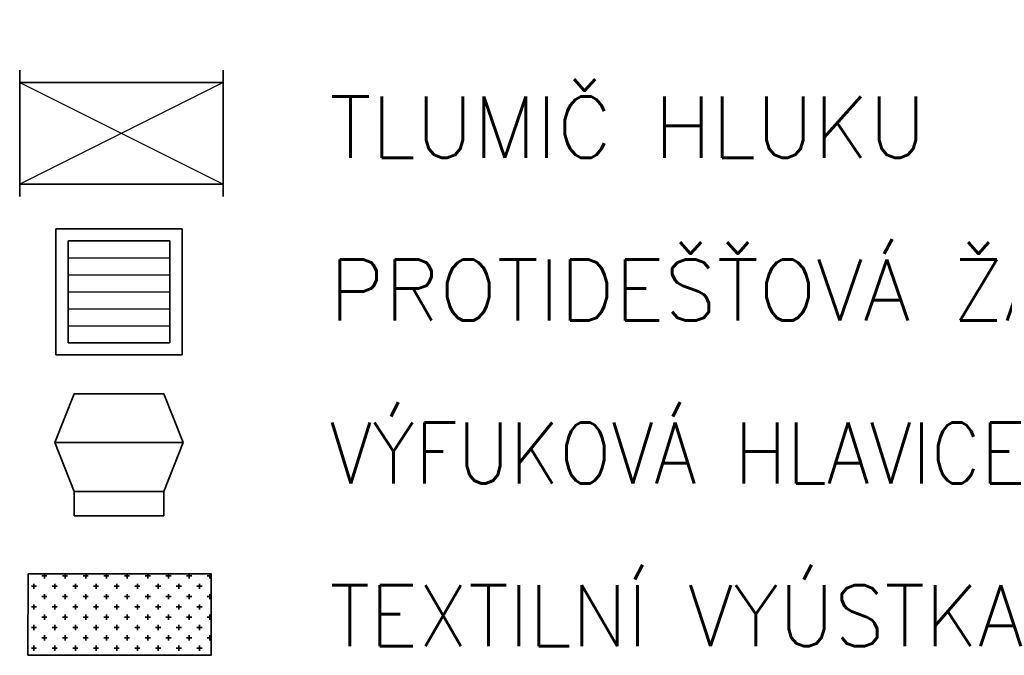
# Model space of a CAD drawing. Header units: millimetres. Extents: x 161070 to 520640, y 9197 to 248394.
# Tile 114 of 137: x 219760 to 222179, y 120122 to 121684. Entities that reach past the tile are written whole.
import ezdxf

# ---------------------------------------------------------------- set-up
doc = ezdxf.new("R2010")
doc.units = ezdxf.units.MM
doc.header["$LTSCALE"] = 10
for name, color, linetype, lineweight in [('VZT Odvod', 5, 'Continuous', 35), ('VZT Privod', 6, 'Continuous', 35), ('VZT-Popis1', 1, 'Continuous', 25)]:
    doc.layers.add(name, color=color, linetype=linetype, lineweight=lineweight)
doc.styles.add('SIMPLEX', font='simplex.shx', dxfattribs={"width": 0.8})

# ---------------------------------------------------------------- blocks, each defined once
blk = doc.blocks.new('*U3545', base_point=(500, 125))
at = {"color": 0, "linetype": 'ByBlock', "lineweight": -2}
for points in [[(0, 250), (0, 280)], [(500, 250), (500, 280)], [(0, 250), (500, 250)], [(0, 250), (0, 0)], [(500, 250), (500, 0)], [(0, 0), (0, -30)], [(0, 0), (500, 0)], [(500, 0), (500, -30)]]:
    blk.add_lwpolyline(points, dxfattribs=at)
at = {"color": 2, "linetype": 'ByBlock', "lineweight": 25}
for points in [[(0, 250), (500, 0)], [(500, 250), (0, 0)]]:
    blk.add_lwpolyline(points, dxfattribs=at)
blk = doc.blocks.new('*U3546')
at = {"color": 0, "linetype": 'ByBlock', "lineweight": -2}
for p, q in [((-155, 155), (-155, -155)), ((-155, 155), (-125, 155)), ((-125, 155), (125, 155)), ((125, 155), (155, 155)), ((155, 155), (155, -155)), ((-125, 125), (-125, -125)), ((-125, 125), (125, 125)), ((125, 125), (125, -125)), ((-125, -125), (125, -125)), ((-155, -155), (-125, -155)), ((-125, -155), (125, -155)), ((125, -155), (155, -155))]:
    blk.add_line(p, q, dxfattribs=at)
at = {"color": 2, "linetype": 'ByBlock', "lineweight": 25}
for p, q in [((-125, 83.3), (125, 83.3)), ((-125, 41.7), (125, 41.7)), ((-125, 0), (125, 0)), ((-125, -41.7), (125, -41.7)), ((-125, -83.3), (125, -83.3))]:
    blk.add_line(p, q, dxfattribs=at)
blk = doc.blocks.new('*U3531')
at = {"color": 0, "linetype": 'ByBlock', "lineweight": -2}
for p, q in [((-450, 600), (-315, 1000)), ((315, 1000), (-315, 1000)), ((450, 600), (315, 1000)), ((-315, 200), (-450, 600)), ((-450, 600), (450, 600)), ((315, 200), (450, 600)), ((-315, 200), (315, 200)), ((-315, 200), (-315, 0)), ((315, 0), (315, 200)), ((-315, 0), (315, 0))]:
    blk.add_line(p, q, dxfattribs=at)
at = {"color": 7, "linetype": 'ByBlock'}
blk.add_line((-315, 0), (-315, 0), dxfattribs=at)

msp = doc.modelspace()

# ---------------------------------------------------------------- hatches: boundary and pattern name
at = {"layer": 'VZT Privod', "transparency": 33554661}
h = msp.add_hatch(dxfattribs=at)
h.set_pattern_fill('BOURANE_KCE', color=3, scale=20, style=0)
h.set_pattern_definition([(0, (27358.46, 414.76), (152.4, 152), [12.7, -139.7]), (0, (27358.46, 363.96), (152.4, 152), [12.7, -139.7]), (0, (27358.46, 313.16), (152.4, 152), [12.7, -139.7]), (90, (27364.81, 307.2), (152.4, -5e-14), [12.3081, -899.6919]), (90, (27517.21, 459.2), (152.4, -5e-14), [12.3081, -899.6919]), (90, (27669.61, 611.2), (152.4, -5e-14), [12.3081, -899.6919]), (90, (27822.01, 763.2), (152.4, -5e-14), [12.3081, -899.6919]), (90, (27974.41, 915.2), (152.4, -5e-14), [12.3081, -899.6919]), (90, (28126.81, 1067.2), (152.4, -5e-14), [12.3081, -899.6919]), (90, (27364.81, 357.61), (152.4, -5e-14), [12.7, -899.3]), (90, (27517.21, 509.61), (152.4, -5e-14), [12.7, -899.3]), (90, (27669.61, 661.61), (152.4, -5e-14), [12.7, -899.3]), (90, (27822.01, 813.61), (152.4, -5e-14), [12.7, -899.3]), (90, (27974.41, 965.61), (152.4, -5e-14), [12.7, -899.3]), (90, (28126.81, 1117.61), (152.4, -5e-14), [12.7, -899.3]), (90, (27364.81, 408.41), (152.4, -5e-14), [12.7, -899.3]), (90, (27517.21, 560.41), (152.4, -5e-14), [12.7, -899.3]), (90, (27669.61, 712.41), (152.4, -5e-14), [12.7, -899.3]), (90, (27822.01, 864.41), (152.4, -5e-14), [12.7, -899.3]), (90, (27974.41, 1016.41), (152.4, -5e-14), [12.7, -899.3]), (90, (28126.81, 1168.41), (152.4, -5e-14), [12.7, -899.3]), (90, (27415.61, 408.41), (152.4, -5e-14), [12.7, -899.3]), (90, (27568.01, 560.41), (152.4, -5e-14), [12.7, -899.3]), (90, (27720.41, 712.41), (152.4, -5e-14), [12.7, -899.3]), (90, (27872.81, 864.41), (152.4, -5e-14), [12.7, -899.3]), (90, (28025.21, 1016.41), (152.4, -5e-14), [12.7, -899.3]), (90, (28177.61, 1168.41), (152.4, -5e-14), [12.7, -899.3]), (90, (27466.41, 408.41), (152.4, -5e-14), [12.7, -899.3]), (90, (27618.81, 560.41), (152.4, -5e-14), [12.7, -899.3]), (90, (27771.21, 712.41), (152.4, -5e-14), [12.7, -899.3]), (90, (27923.61, 864.41), (152.4, -5e-14), [12.7, -899.3]), (90, (28076.01, 1016.41), (152.4, -5e-14), [12.7, -899.3]), (90, (28228.41, 1168.41), (152.4, -5e-14), [12.7, -899.3]), (0, (27409.26, 414.76), (152.4, 152), [12.7, -139.7]), (0, (27460.06, 414.76), (152.4, 152), [12.7, -139.7]), (0, (27383.86, 389.36), (152.4, 152), [12.7, -139.7]), (0, (27434.66, 389.36), (152.4, 152), [12.7, -139.7]), (0, (27409.26, 363.96), (152.4, 152), [12.7, -139.7]), (0, (27460.06, 363.96), (152.4, 152), [12.7, -139.7]), (0, (27383.86, 338.56), (152.4, 152), [12.7, -139.7]), (0, (27434.66, 338.56), (152.4, 152), [12.7, -139.7]), (0, (27409.26, 313.16), (152.4, 152), [12.7, -139.7]), (0, (27460.06, 313.16), (152.4, 152), [12.7, -139.7]), (90, (27390.21, 332.21), (152.4, -5e-14), [12.7, -899.3]), (90, (27542.61, 484.21), (152.4, -5e-14), [12.7, -899.3]), (90, (27695.01, 636.21), (152.4, -5e-14), [12.7, -899.3]), (90, (27847.41, 788.21), (152.4, -5e-14), [12.7, -899.3]), (90, (27999.81, 940.21), (152.4, -5e-14), [12.7, -899.3]), (90, (28152.21, 1092.21), (152.4, -5e-14), [12.7, -899.3]), (90, (27390.21, 383.01), (152.4, -5e-14), [12.7, -899.3]), (90, (27542.61, 535.01), (152.4, -5e-14), [12.7, -899.3]), (90, (27695.01, 687.01), (152.4, -5e-14), [12.7, -899.3]), (90, (27847.41, 839.01), (152.4, -5e-14), [12.7, -899.3]), (90, (27999.81, 991.01), (152.4, -5e-14), [12.7, -899.3]), (90, (28152.21, 1143.01), (152.4, -5e-14), [12.7, -899.3]), (90, (27415.61, 307.2), (152.4, -5e-14), [12.3081, -899.6919]), (90, (27568.01, 459.2), (152.4, -5e-14), [12.3081, -899.6919]), (90, (27720.41, 611.2), (152.4, -5e-14), [12.3081, -899.6919]), (90, (27872.81, 763.2), (152.4, -5e-14), [12.3081, -899.6919]), (90, (28025.21, 915.2), (152.4, -5e-14), [12.3081, -899.6919]), (90, (28177.61, 1067.2), (152.4, -5e-14), [12.3081, -899.6919]), (90, (27415.61, 357.61), (152.4, -5e-14), [12.7, -899.3]), (90, (27568.01, 509.61), (152.4, -5e-14), [12.7, -899.3]), (90, (27720.41, 661.61), (152.4, -5e-14), [12.7, -899.3]), (90, (27872.81, 813.61), (152.4, -5e-14), [12.7, -899.3]), (90, (28025.21, 965.61), (152.4, -5e-14), [12.7, -899.3]), (90, (28177.61, 1117.61), (152.4, -5e-14), [12.7, -899.3]), (90, (27441.01, 332.21), (152.4, -5e-14), [12.7, -899.3]), (90, (27593.41, 484.21), (152.4, -5e-14), [12.7, -899.3]), (90, (27745.81, 636.21), (152.4, -5e-14), [12.7, -899.3]), (90, (27898.21, 788.21), (152.4, -5e-14), [12.7, -899.3]), (90, (28050.61, 940.21), (152.4, -5e-14), [12.7, -899.3]), (90, (28203.01, 1092.21), (152.4, -5e-14), [12.7, -899.3]), (90, (27441.01, 383.01), (152.4, -5e-14), [12.7, -899.3]), (90, (27593.41, 535.01), (152.4, -5e-14), [12.7, -899.3]), (90, (27745.81, 687.01), (152.4, -5e-14), [12.7, -899.3]), (90, (27898.21, 839.01), (152.4, -5e-14), [12.7, -899.3]), (90, (28050.61, 991.01), (152.4, -5e-14), [12.7, -899.3]), (90, (28203.01, 1143.01), (152.4, -5e-14), [12.7, -899.3]), (90, (27466.41, 307.2), (152.4, -5e-14), [12.3081, -899.6919]), (90, (27618.81, 459.2), (152.4, -5e-14), [12.3081, -899.6919]), (90, (27771.21, 611.2), (152.4, -5e-14), [12.3081, -899.6919]), (90, (27923.61, 763.2), (152.4, -5e-14), [12.3081, -899.6919]), (90, (28076.01, 915.2), (152.4, -5e-14), [12.3081, -899.6919]), (90, (28228.41, 1067.2), (152.4, -5e-14), [12.3081, -899.6919]), (90, (27466.41, 357.61), (152.4, -5e-14), [12.7, -899.3]), (90, (27618.81, 509.61), (152.4, -5e-14), [12.7, -899.3]), (90, (27771.21, 661.61), (152.4, -5e-14), [12.7, -899.3]), (90, (27923.61, 813.61), (152.4, -5e-14), [12.7, -899.3]), (90, (28076.01, 965.61), (152.4, -5e-14), [12.7, -899.3]), (90, (28228.41, 1117.61), (152.4, -5e-14), [12.7, -899.3]), (0, (27383.86, 440.16), (152.4, 152), [12.7, -139.7]), (0, (27434.66, 440.16), (152.4, 152), [12.7, -139.7]), (90, (27390.21, 433.81), (152.4, -5e-14), [12.7, -899.3]), (90, (27542.61, 585.81), (152.4, -5e-14), [12.7, -899.3]), (90, (27695.01, 737.81), (152.4, -5e-14), [12.7, -899.3]), (90, (27847.41, 889.81), (152.4, -5e-14), [12.7, -899.3]), (90, (27999.81, 1041.81), (152.4, -5e-14), [12.7, -899.3]), (90, (28152.21, 1193.81), (152.4, -5e-14), [12.7, -899.3]), (90, (27441.01, 433.81), (152.4, -5e-14), [12.7, -899.3]), (90, (27593.41, 585.81), (152.4, -5e-14), [12.7, -899.3]), (90, (27745.81, 737.81), (152.4, -5e-14), [12.7, -899.3]), (90, (27898.21, 889.81), (152.4, -5e-14), [12.7, -899.3]), (90, (28050.61, 1041.81), (152.4, -5e-14), [12.7, -899.3]), (90, (28203.01, 1193.81), (152.4, -5e-14), [12.7, -899.3]), (0, (27485.46, 440.16), (152.4, 152), [12.7, -139.7]), (0, (27485.46, 389.36), (152.4, 152), [12.7, -139.7]), (0, (27485.46, 338.56), (152.4, 152), [12.7, -139.7]), (90, (27491.81, 332.21), (152.4, -5e-14), [12.7, -899.3]), (90, (27644.21, 484.21), (152.4, -5e-14), [12.7, -899.3]), (90, (27796.61, 636.21), (152.4, -5e-14), [12.7, -899.3]), (90, (27949.01, 788.21), (152.4, -5e-14), [12.7, -899.3]), (90, (28101.41, 940.21), (152.4, -5e-14), [12.7, -899.3]), (90, (28253.81, 1092.21), (152.4, -5e-14), [12.7, -899.3]), (90, (27491.81, 383.01), (152.4, -5e-14), [12.7, -899.3]), (90, (27644.21, 535.01), (152.4, -5e-14), [12.7, -899.3]), (90, (27796.61, 687.01), (152.4, -5e-14), [12.7, -899.3]), (90, (27949.01, 839.01), (152.4, -5e-14), [12.7, -899.3]), (90, (28101.41, 991.01), (152.4, -5e-14), [12.7, -899.3]), (90, (28253.81, 1143.01), (152.4, -5e-14), [12.7, -899.3]), (90, (27491.81, 433.81), (152.4, -5e-14), [12.7, -899.3]), (90, (27644.21, 585.81), (152.4, -5e-14), [12.7, -899.3]), (90, (27796.61, 737.81), (152.4, -5e-14), [12.7, -899.3]), (90, (27949.01, 889.81), (152.4, -5e-14), [12.7, -899.3]), (90, (28101.41, 1041.81), (152.4, -5e-14), [12.7, -899.3]), (90, (28253.81, 1193.81), (152.4, -5e-14), [12.7, -899.3])])
h.paths.add_polyline_path([(219780.4, 120122.4), (220230.2, 120122.4), (220230.5, 120322.4), (219780.7, 120322.4)])

# ---------------------------------------------------------------- linework, layer by layer
at = {"layer": 'VZT Privod'}
msp.add_lwpolyline([(219780.4, 120122.4), (220230.2, 120122.4), (220230.5, 120322.4), (219780.7, 120322.4)], close=True, dxfattribs=at)

# ---------------------------------------------------------------- block references
at = {"layer": 'VZT Odvod', "xscale": -1}
msp.add_blockref('*U3545', (219760.2, 121404.8, -73.8), dxfattribs=at)
at = {"layer": 'VZT Odvod', "xscale": -0.35, "yscale": 0.3, "zscale": 0.4}
msp.add_blockref('*U3531', (220004, 120465.1, 147.6), dxfattribs=at)
at = {"layer": 'VZT Privod', "rotation": 360}
msp.add_blockref('*U3546', (220004, 121015.3, 147.6), dxfattribs=at)

# ---------------------------------------------------------------- texts
at = {"layer": 'VZT-Popis1', "color": 7, "char_height": 150, "attachment_point": 7, "style": 'SIMPLEX'}
for s, insert in [('{\\W1;TLUMIČ HLUKU}', (220520.9, 121344.7)), ('{\\W1;PROTIDEŠŤOVÁ ŽALUZIE}', (220520.9, 120944.6)), ('{\\W1;VÝFUKOVÁ HLAVICE}', (220520.9, 120544.6)), ('{\\W1;TEXTILNÍ VYÚSTKA}', (220520.9, 120144.6))]:
    msp.add_mtext(s, dxfattribs=dict(at, insert=insert))

doc.saveas('drawing.dxf')
